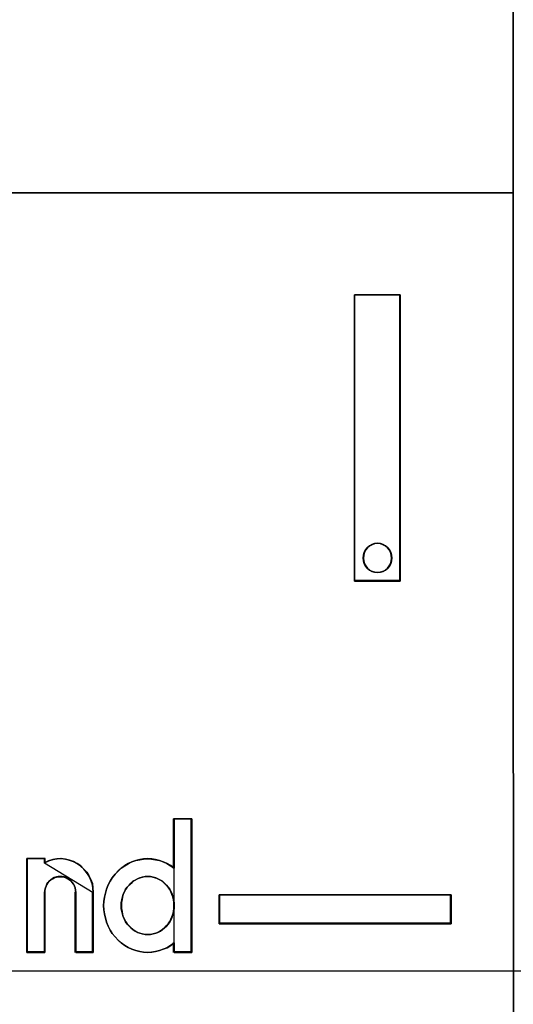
# Model space of a CAD drawing. Header units: millimetres. Extents: x 203 to 3426, y 719 to 2381.
# Tile 170 of 185: x 3383.191 to 3384.085, y 2289.482 to 2291.267. Entities that reach past the tile are written whole.
import ezdxf

# ---------------------------------------------------------------- set-up
doc = ezdxf.new("R2010")
doc.units = ezdxf.units.MM
doc.layers.add('45', color=7, linetype='Continuous')
doc.layers.add('E_Legrand_obudowy', color=7, linetype='Continuous')

# ---------------------------------------------------------------- blocks, each defined once
blk = doc.blocks.new('XL3 160 wnękowa 6x24M')
at = {"layer": 'E_Legrand_obudowy'}
blk.add_lwpolyline([(-215.641, -325.091), (215.545, -325.091), (215.545, -370.033), (-215.641, -370.033), (-215.641, -325.091)], dxfattribs=at)
blk = doc.blocks.new('ON300 T1+T2 - 4P')
at = {"layer": '45', "color": 59}
blk.add_lwpolyline([(71.953803, 22.908847), (71.975302, -41.917551), (71.953803, 22.908847)], close=True, dxfattribs=at)
at = {"layer": '45', "color": 7}
blk.add_lwpolyline([(71.969869, -21.886793), (71.964435, -7.445503), (71.964435, -3.902573), (69.83978, -3.902573), (69.83978, -2.587728), (69.83978, -2.587728), (59.216507, -2.587728), (58.227537, -2.587728), (56.206126, -2.587728), (56.206126, -3.902573), (53.96736, -3.902573), (53.96736, -7.4345), (53.972794, -21.870289)], dxfattribs=at)
for points in [[(54.055151, -7.444902), (71.964553, -7.444902), (54.055151, -7.444902)], [(69.189276, -14.247462), (69.189276, -9.232213), (69.988355, -9.232213), (69.988355, -14.247462), (69.189276, -14.247462)], [(69.189276, -14.247462), (69.189276, -9.232213), (69.189276, -14.247462)], [(69.189276, -9.232213), (69.988355, -9.232213), (69.189276, -9.232213)], [(69.988355, -9.232213), (69.189276, -9.232213), (69.189276, -14.247462), (69.988355, -14.247462), (69.988355, -9.232213)], [(69.977605, -14.247462), (69.977605, -9.232213), (69.977605, -14.247462)], [(69.841439, -13.84071), (69.835887, -13.790256), (69.824783, -13.739802), (69.797022, -13.694954), (69.769261, -13.661318), (69.730396, -13.627682), (69.685979, -13.605258), (69.641561, -13.58844), (69.591592, -13.582834), (69.53607, -13.58844), (69.491653, -13.605258), (69.447235, -13.627682), (69.40837, -13.661318), (69.380609, -13.694954), (69.358401, -13.739802), (69.341744, -13.790256), (69.336192, -13.84071), (69.341744, -13.891164), (69.358401, -13.941618), (69.380609, -13.980861), (69.40837, -14.020103), (69.447235, -14.053739), (69.491653, -14.076163), (69.53607, -14.087375), (69.591592, -14.092981), (69.641561, -14.087375), (69.685979, -14.076163), (69.730396, -14.053739), (69.769261, -14.020103), (69.797022, -13.980861), (69.824783, -13.941618), (69.835887, -13.891164), (69.841439, -13.84071)], [(69.591592, -13.582834), (69.641561, -13.58844), (69.685979, -13.605258), (69.730396, -13.627682), (69.769261, -13.661318), (69.797022, -13.694954), (69.824783, -13.739802), (69.835887, -13.790256), (69.841439, -13.84071), (69.835887, -13.891164), (69.824783, -13.941618), (69.797022, -13.980861), (69.769261, -14.020103), (69.730396, -14.053739), (69.685979, -14.076163), (69.641561, -14.087375), (69.591592, -14.092981), (69.53607, -14.087375), (69.491653, -14.076163), (69.447235, -14.053739), (69.40837, -14.020103), (69.380609, -13.980861), (69.358401, -13.941618), (69.341744, -13.891164), (69.336192, -13.84071), (69.341744, -13.790256), (69.358401, -13.739802), (69.380609, -13.694954), (69.40837, -13.661318), (69.447235, -13.627682), (69.491653, -13.605258), (69.53607, -13.58844), (69.591592, -13.582834)], [(69.841439, -13.84071), (69.835887, -13.790256), (69.824783, -13.739802), (69.797022, -13.694954), (69.769261, -13.661318), (69.730396, -13.627682), (69.685979, -13.605258), (69.641561, -13.58844), (69.591592, -13.582834), (69.53607, -13.58844), (69.491653, -13.605258), (69.447235, -13.627682), (69.40837, -13.661318), (69.380609, -13.694954), (69.358401, -13.739802), (69.341744, -13.790256), (69.336192, -13.84071), (69.341744, -13.891164), (69.358401, -13.941618), (69.380609, -13.980861), (69.40837, -14.020103), (69.447235, -14.053739), (69.491653, -14.076163), (69.53607, -14.087375), (69.591592, -14.092981), (69.641561, -14.087375), (69.685979, -14.076163), (69.730396, -14.053739), (69.769261, -14.020103), (69.797022, -13.980861), (69.824783, -13.941618), (69.835887, -13.891164), (69.841439, -13.84071)], [(69.836064, -13.840671), (69.83063, -13.790927), (69.819762, -13.741184), (69.792592, -13.696967), (69.765422, -13.663805), (69.727384, -13.630643), (69.683911, -13.608535), (69.640439, -13.591953), (69.591533, -13.586426), (69.537192, -13.591953), (69.49372, -13.608535), (69.450248, -13.630643), (69.412209, -13.663805), (69.385039, -13.696967), (69.363303, -13.741184), (69.347001, -13.790927), (69.341567, -13.840671), (69.347001, -13.890414), (69.363303, -13.940158), (69.385039, -13.978847), (69.412209, -14.017537), (69.450248, -14.050699), (69.49372, -14.072807), (69.537192, -14.083861), (69.591533, -14.089388), (69.640439, -14.083861), (69.683911, -14.072807), (69.727384, -14.050699), (69.765422, -14.017537), (69.792592, -13.978847), (69.819762, -13.940158), (69.83063, -13.890414), (69.836064, -13.840671)], [(69.189276, -14.236684), (69.988355, -14.236684), (69.189276, -14.236684)], [(64.993146, -19.378182), (65.047846, -19.322937), (65.102545, -19.273217), (65.162714, -19.229022), (65.222884, -19.195875), (65.288523, -19.162728), (65.354162, -19.14063), (65.425271, -19.124057), (65.49091, -19.113008), (65.562019, -19.107484), (65.633129, -19.113008), (65.698768, -19.124057), (65.769877, -19.14063), (65.835516, -19.162728), (65.901155, -19.19035), (65.966795, -19.229022), (66.026964, -19.273217), (66.026964, -18.405879), (66.33875, -18.405879), (66.33875, -20.748244), (66.026964, -20.748244), (66.026964, -20.582511), (65.966795, -20.626707), (65.901155, -20.665378), (65.835516, -20.693), (65.769877, -20.715098), (65.698768, -20.731671), (65.633129, -20.74272), (65.562019, -20.748244), (65.49091, -20.74272), (65.425271, -20.731671), (65.354162, -20.715098), (65.288523, -20.693), (65.222884, -20.659853), (65.162714, -20.626707), (65.102545, -20.582511), (65.047846, -20.532791), (64.993146, -20.477546), (64.943917, -20.416778), (64.905627, -20.356009), (64.872808, -20.289715), (64.845458, -20.217897), (64.823578, -20.14608), (64.807168, -20.074262), (64.796229, -20.002444), (64.790759, -19.925102), (64.796229, -19.853284), (64.807168, -19.781466), (64.823578, -19.709648), (64.845458, -19.637831), (64.872808, -19.566013), (64.905627, -19.499719), (64.943917, -19.43895), (64.993146, -19.378182)], [(64.993146, -19.378182), (64.943917, -19.43895), (64.905627, -19.499719), (64.872808, -19.566013), (64.845458, -19.637831), (64.823578, -19.709648), (64.807168, -19.781466), (64.796229, -19.853284), (64.790759, -19.925102), (64.796229, -20.002444), (64.807168, -20.074262), (64.823578, -20.14608), (64.845458, -20.217897), (64.872808, -20.289715), (64.905627, -20.356009), (64.943917, -20.416778), (64.993146, -20.477546), (65.047846, -20.532791), (65.102545, -20.582511), (65.162714, -20.626707), (65.222884, -20.659853), (65.288523, -20.693), (65.354162, -20.715098), (65.425271, -20.731671), (65.49091, -20.74272), (65.562019, -20.748244), (65.633129, -20.74272), (65.698768, -20.731671), (65.769877, -20.715098), (65.835516, -20.693), (65.901155, -20.665378), (65.966795, -20.626707), (66.026964, -20.582511), (66.026964, -20.748244), (66.33875, -20.748244), (66.33875, -18.405879), (66.026964, -18.405879), (66.026964, -19.273217), (65.966795, -19.229022), (65.901155, -19.19035), (65.835516, -19.162728), (65.769877, -19.14063), (65.698768, -19.124057), (65.633129, -19.113008), (65.562019, -19.107484), (65.49091, -19.113008), (65.425271, -19.124057), (65.354162, -19.14063), (65.288523, -19.162728), (65.222884, -19.195875), (65.162714, -19.229022), (65.102545, -19.273217), (65.047846, -19.322937), (64.993146, -19.378182)], [(66.018044, -18.405879), (66.018044, -19.280673), (66.018044, -18.405879)], [(66.018044, -18.405879), (66.33875, -18.405879), (66.018044, -18.405879)], [(66.328, -18.405879), (66.328, -20.748244), (66.328, -18.405879)], [(63.450599, -19.104637), (63.762753, -19.104637), (63.762753, -19.176579), (63.82847, -19.143375), (63.905139, -19.121239), (63.976332, -19.110171), (64.047525, -19.104637), (64.124195, -19.115705), (64.195388, -19.132307), (64.266581, -19.154443), (64.332297, -19.193181), (64.392538, -19.231919), (64.447301, -19.28726), (64.496589, -19.3426), (64.534924, -19.403474), (64.567782, -19.469883), (64.595164, -19.541825), (64.606117, -19.613768), (64.611593, -19.691244), (64.611593, -20.748244), (64.304915, -20.748244), (64.304915, -19.691244), (64.299439, -19.65804), (64.293963, -19.619302), (64.28301, -19.586098), (64.266581, -19.552893), (64.244675, -19.525223), (64.22277, -19.497553), (64.195388, -19.475417), (64.168006, -19.453281), (64.135148, -19.436679), (64.102289, -19.425611), (64.069431, -19.420077), (64.031096, -19.420077), (63.998238, -19.420077), (63.96538, -19.425611), (63.927045, -19.436679), (63.899663, -19.453281), (63.866805, -19.475417), (63.839423, -19.497553), (63.817517, -19.525223), (63.801088, -19.552893), (63.784659, -19.586098), (63.773706, -19.619302), (63.762753, -19.65804), (63.762753, -19.691244), (63.762753, -20.748244), (63.450599, -20.748244), (63.450599, -19.104637)], [(63.450599, -19.104637), (63.450599, -20.748244), (63.450599, -19.104637)], [(63.450599, -19.104637), (63.769514, -19.104637), (63.450599, -19.104637)], [(63.450599, -19.104637), (63.450599, -20.748244), (63.762753, -20.748244), (63.762753, -19.691244), (63.762753, -19.65804), (63.773706, -19.619302), (63.784659, -19.586098), (63.801088, -19.552893), (63.817517, -19.525223), (63.839423, -19.497553), (63.866805, -19.475417), (63.899663, -19.453281), (63.927045, -19.436679), (63.96538, -19.425611), (63.998238, -19.420077), (64.031096, -19.420077), (64.069431, -19.420077), (64.102289, -19.425611), (64.135148, -19.436679), (64.168006, -19.453281), (64.195388, -19.475417), (64.22277, -19.497553), (64.244675, -19.525223), (64.266581, -19.552893), (64.28301, -19.586098), (64.293963, -19.619302), (64.299439, -19.65804), (64.304915, -19.691244), (64.304915, -20.748244), (64.611593, -20.748244), (64.611593, -19.691244), (64.606117, -19.613768), (64.595164, -19.541825), (64.567782, -19.469883), (64.534924, -19.403474), (64.496589, -19.3426), (64.447301, -19.28726), (64.392538, -19.231919), (64.332297, -19.193181), (64.266581, -19.154443), (64.195388, -19.132307), (64.124195, -19.115705), (64.047525, -19.104637), (63.976332, -19.110171), (63.905139, -19.121239), (63.82847, -19.143375), (63.762753, -19.176579), (63.762753, -19.104637), (63.450599, -19.104637)], [(63.454183, -19.110026), (63.454183, -20.744652), (63.76441, -20.744652), (63.76441, -19.693428), (63.76441, -19.660405), (63.775295, -19.621878), (63.78618, -19.588855), (63.802508, -19.555833), (63.818836, -19.528314), (63.840606, -19.500795), (63.867819, -19.47878), (63.900474, -19.456764), (63.927687, -19.440253), (63.965785, -19.429246), (63.998441, -19.423742), (64.031096, -19.423742), (64.069194, -19.423742), (64.10185, -19.429246), (64.134505, -19.440253), (64.167161, -19.456764), (64.194374, -19.47878), (64.221586, -19.500795), (64.243357, -19.528314), (64.265127, -19.555833), (64.281455, -19.588855), (64.29234, -19.621878), (64.297783, -19.660405), (64.303225, -19.693428), (64.303225, -20.744652), (64.60801, -20.744652), (64.60801, -19.693428), (64.602567, -19.616374), (64.591682, -19.544825), (64.564469, -19.473276), (64.531814, -19.40723), (64.493716, -19.346689), (64.444732, -19.291651), (64.390306, -19.236613), (64.330438, -19.198086), (64.265127, -19.15956), (64.194374, -19.137545), (64.12362, -19.121033), (64.047424, -19.110026), (63.97667, -19.115529), (63.905917, -19.126537), (63.829721, -19.148552), (63.76441, -19.181575), (63.76441, -19.110026), (63.454183, -19.110026)], [(64.611593, -19.69921), (64.606091, -19.620681), (64.595087, -19.547762), (64.567576, -19.474842), (64.534563, -19.407532), (64.496048, -19.345831), (64.446529, -19.28974), (64.391508, -19.233648), (64.330985, -19.194384), (64.264959, -19.155119), (64.193432, -19.132683), (64.121904, -19.115855), (64.044875, -19.104637), (63.973347, -19.110246), (63.901819, -19.121464), (63.82479, -19.143901), (63.758764, -19.177556), (64.611593, -19.69921)], [(63.758764, -19.104637), (63.758764, -19.187266), (63.758764, -19.104637)], [(66.028794, -19.270658), (65.968535, -19.226385), (65.902799, -19.187647), (65.837062, -19.159977), (65.771326, -19.137841), (65.700112, -19.121239), (65.634375, -19.110171), (65.563161, -19.104637), (65.491947, -19.110171), (65.42621, -19.121239), (65.354996, -19.137841), (65.289259, -19.159977), (65.223523, -19.193181), (65.163265, -19.226385), (65.103006, -19.270658), (65.048226, -19.320464), (64.993446, -19.375804), (64.944144, -19.436679), (64.905797, -19.497553), (64.872929, -19.563961), (64.845539, -19.635904), (64.823627, -19.707846), (64.807193, -19.779789), (64.796237, -19.851731), (64.790759, -19.923674), (64.796237, -20.00115), (64.807193, -20.073092), (64.823627, -20.145035), (64.845539, -20.216977), (64.872929, -20.28892), (64.905797, -20.355328), (64.944144, -20.416202), (64.993446, -20.477077), (65.048226, -20.532417), (65.103006, -20.582223), (65.163265, -20.626496), (65.223523, -20.6597), (65.289259, -20.692904), (65.354996, -20.71504), (65.42621, -20.731642), (65.491947, -20.74271), (65.563161, -20.748244), (65.634375, -20.74271), (65.700112, -20.731642), (65.771326, -20.71504), (65.837062, -20.692904), (65.902799, -20.665234), (65.968535, -20.626496), (66.028794, -20.582223), (66.028794, -19.270658)], [(65.562009, -20.435689), (65.611433, -20.435689), (65.660857, -20.424578), (65.70479, -20.413466), (65.743231, -20.396799), (65.787164, -20.374576), (65.825605, -20.346798), (65.858554, -20.319019), (65.891504, -20.285684), (65.924453, -20.25235), (65.951911, -20.21346), (65.973878, -20.169014), (65.990352, -20.124568), (66.006827, -20.080122), (66.01781, -20.03012), (66.028794, -19.980118), (66.028794, -19.924561), (66.028794, -19.874559), (66.01781, -19.824557), (66.006827, -19.774556), (65.990352, -19.73011), (65.973878, -19.685664), (65.951911, -19.641218), (65.924453, -19.602328), (65.891504, -19.568993), (65.858554, -19.535659), (65.825605, -19.502324), (65.787164, -19.480101), (65.743231, -19.457878), (65.70479, -19.441211), (65.660857, -19.430099), (65.611433, -19.418988), (65.562009, -19.418988), (65.518076, -19.418988), (65.468652, -19.430099), (65.424719, -19.441211), (65.386278, -19.457878), (65.342345, -19.480101), (65.303904, -19.502324), (65.270955, -19.535659), (65.238005, -19.568993), (65.205055, -19.602328), (65.177598, -19.641218), (65.155631, -19.685664), (65.133665, -19.73011), (65.122682, -19.774556), (65.111698, -19.824557), (65.100715, -19.874559), (65.100715, -19.924561), (65.100715, -19.980118), (65.111698, -20.03012), (65.122682, -20.080122), (65.133665, -20.124568), (65.155631, -20.169014), (65.177598, -20.21346), (65.205055, -20.25235), (65.238005, -20.285684), (65.270955, -20.319019), (65.303904, -20.346798), (65.342345, -20.374576), (65.386278, -20.396799), (65.424719, -20.413466), (65.468652, -20.424578), (65.518076, -20.435689), (65.562009, -20.435689)], [(65.562009, -19.418988), (65.611433, -19.418988), (65.660857, -19.430099), (65.70479, -19.441211), (65.743231, -19.457878), (65.787164, -19.480101), (65.825605, -19.502324), (65.858554, -19.535659), (65.891504, -19.568993), (65.924453, -19.602328), (65.951911, -19.641218), (65.973878, -19.685664), (65.990352, -19.73011), (66.006827, -19.774556), (66.01781, -19.824557), (66.028794, -19.874559), (66.028794, -19.924561), (66.028794, -19.980118), (66.01781, -20.03012), (66.006827, -20.080122), (65.990352, -20.124568), (65.973878, -20.169014), (65.951911, -20.21346), (65.924453, -20.25235), (65.891504, -20.285684), (65.858554, -20.319019), (65.825605, -20.346798), (65.787164, -20.374576), (65.743231, -20.396799), (65.70479, -20.413466), (65.660857, -20.424578), (65.611433, -20.435689), (65.562009, -20.435689), (65.518076, -20.435689), (65.468652, -20.424578), (65.424719, -20.413466), (65.386278, -20.396799), (65.342345, -20.374576), (65.303904, -20.346798), (65.270955, -20.319019), (65.238005, -20.285684), (65.205055, -20.25235), (65.177598, -20.21346), (65.155631, -20.169014), (65.133665, -20.124568), (65.122682, -20.080122), (65.111698, -20.03012), (65.100715, -19.980118), (65.100715, -19.924561), (65.100715, -19.874559), (65.111698, -19.824557), (65.122682, -19.774556), (65.133665, -19.73011), (65.155631, -19.685664), (65.177598, -19.641218), (65.205055, -19.602328), (65.238005, -19.568993), (65.270955, -19.535659), (65.303904, -19.502324), (65.342345, -19.480101), (65.386278, -19.457878), (65.424719, -19.441211), (65.468652, -19.430099), (65.518076, -19.418988), (65.562009, -19.418988)], [(66.028794, -19.924561), (66.028794, -19.874559), (66.01781, -19.824557), (66.006827, -19.774556), (65.990352, -19.73011), (65.973878, -19.685664), (65.951911, -19.641218), (65.924453, -19.602328), (65.891504, -19.568993), (65.858554, -19.535659), (65.825605, -19.502324), (65.787164, -19.480101), (65.743231, -19.457878), (65.70479, -19.441211), (65.660857, -19.430099), (65.611433, -19.418988), (65.562009, -19.418988), (65.518076, -19.418988), (65.468652, -19.430099), (65.424719, -19.441211), (65.386278, -19.457878), (65.342345, -19.480101), (65.303904, -19.502324), (65.270955, -19.535659), (65.238005, -19.568993), (65.205055, -19.602328), (65.177598, -19.641218), (65.155631, -19.685664), (65.133665, -19.73011), (65.122682, -19.774556), (65.111698, -19.824557), (65.100715, -19.874559), (65.100715, -19.924561), (65.100715, -19.980118), (65.111698, -20.03012), (65.122682, -20.080122), (65.133665, -20.124568), (65.155631, -20.169014), (65.177598, -20.21346), (65.205055, -20.25235), (65.238005, -20.285684), (65.270955, -20.319019), (65.303904, -20.346798), (65.342345, -20.374576), (65.386278, -20.396799), (65.424719, -20.413466), (65.468652, -20.424578), (65.518076, -20.435689), (65.562009, -20.435689), (65.611433, -20.435689), (65.660857, -20.424578), (65.70479, -20.413466), (65.743231, -20.396799), (65.787164, -20.374576), (65.825605, -20.346798), (65.858554, -20.319019), (65.891504, -20.285684), (65.924453, -20.25235), (65.951911, -20.21346), (65.973878, -20.169014), (65.990352, -20.124568), (66.006827, -20.080122), (66.01781, -20.03012), (66.028794, -19.980118), (66.028794, -19.924561)], [(66.02521, -19.923687), (66.02521, -19.874127), (66.014312, -19.824567), (66.003413, -19.775007), (65.987066, -19.730954), (65.970718, -19.686901), (65.948922, -19.642847), (65.921676, -19.604301), (65.888981, -19.571261), (65.856286, -19.538221), (65.823591, -19.505181), (65.785446, -19.483154), (65.741853, -19.461127), (65.703709, -19.444607), (65.660115, -19.433594), (65.611072, -19.422581), (65.56203, -19.422581), (65.518436, -19.422581), (65.469394, -19.433594), (65.4258, -19.444607), (65.387656, -19.461127), (65.344063, -19.483154), (65.305918, -19.505181), (65.273223, -19.538221), (65.240528, -19.571261), (65.207833, -19.604301), (65.180587, -19.642847), (65.15879, -19.686901), (65.136994, -19.730954), (65.126095, -19.775007), (65.115197, -19.824567), (65.104299, -19.874127), (65.104299, -19.923687), (65.104299, -19.978754), (65.115197, -20.028314), (65.126095, -20.077874), (65.136994, -20.121927), (65.15879, -20.165981), (65.180587, -20.210034), (65.207833, -20.248581), (65.240528, -20.281621), (65.273223, -20.314661), (65.305918, -20.342194), (65.344063, -20.369727), (65.387656, -20.391754), (65.4258, -20.408274), (65.469394, -20.419287), (65.518436, -20.430301), (65.56203, -20.430301), (65.611072, -20.430301), (65.660115, -20.419287), (65.703709, -20.408274), (65.741853, -20.391754), (65.785446, -20.369727), (65.823591, -20.342194), (65.856286, -20.314661), (65.888981, -20.281621), (65.921676, -20.248581), (65.948922, -20.210034), (65.970718, -20.165981), (65.987066, -20.121927), (66.003413, -20.077874), (66.014312, -20.028314), (66.02521, -19.978754), (66.02521, -19.923687)], [(63.758764, -19.688432), (63.758764, -20.748244), (63.758764, -19.688432)], [(64.296261, -19.688432), (64.296261, -20.748244), (64.296261, -19.688432)], [(64.600843, -19.688432), (64.600843, -20.748244), (64.600843, -19.688432)], [(66.817123, -19.736932), (70.878808, -19.736932), (70.878808, -20.248875), (66.817123, -20.248875), (66.817123, -19.736932)], [(66.817123, -19.736932), (70.878808, -19.736932), (66.817123, -19.736932)], [(66.817123, -19.736932), (66.817123, -20.248875), (66.817123, -19.736932)], [(70.873434, -19.742321), (66.820706, -19.742321), (66.820706, -20.243486), (70.873434, -20.243486), (70.873434, -19.742321)], [(70.868059, -20.248875), (70.868059, -19.736932), (70.868059, -20.248875)], [(66.817123, -20.238097), (70.878808, -20.238097), (66.817123, -20.238097)], [(66.018044, -20.574004), (66.018044, -20.748244), (66.018044, -20.574004)], [(63.450599, -20.737467), (63.769514, -20.737467), (63.450599, -20.737467)], [(64.296261, -20.737467), (64.611593, -20.737467), (64.296261, -20.737467)], [(66.018044, -20.737467), (66.33875, -20.737467), (66.018044, -20.737467)]]:
    blk.add_lwpolyline(points, close=True, dxfattribs=at)
at = {"layer": '45', "color": 240}
blk.add_lwpolyline([(70.878808, -19.736932), (66.817123, -19.736932), (66.817123, -20.248875), (70.878808, -20.248875), (70.878808, -19.736932)], close=True, dxfattribs=at)
blk = doc.blocks.new('G$C3556625F')
at = {"linetype": 'Continuous', "xscale": 0.103478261, "yscale": 0.103478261, "zscale": 0.103478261}
blk.add_blockref('ON300 T1+T2 - 4P', (-64.3843, 84.5802), dxfattribs=at)
at = {"layer": 'E_Legrand_obudowy', "color": 67, "true_color": 0x727430, "xscale": 0.1, "yscale": 0.1, "zscale": 0.1}
blk.add_blockref('XL3 160 wnękowa 6x24M', (-68.6374, 119.4025), dxfattribs=at)

msp = doc.modelspace()

# ---------------------------------------------------------------- block references
msp.add_blockref('G$C3556625F', (3441.0223, 2207.1429))

doc.saveas('drawing.dxf')
